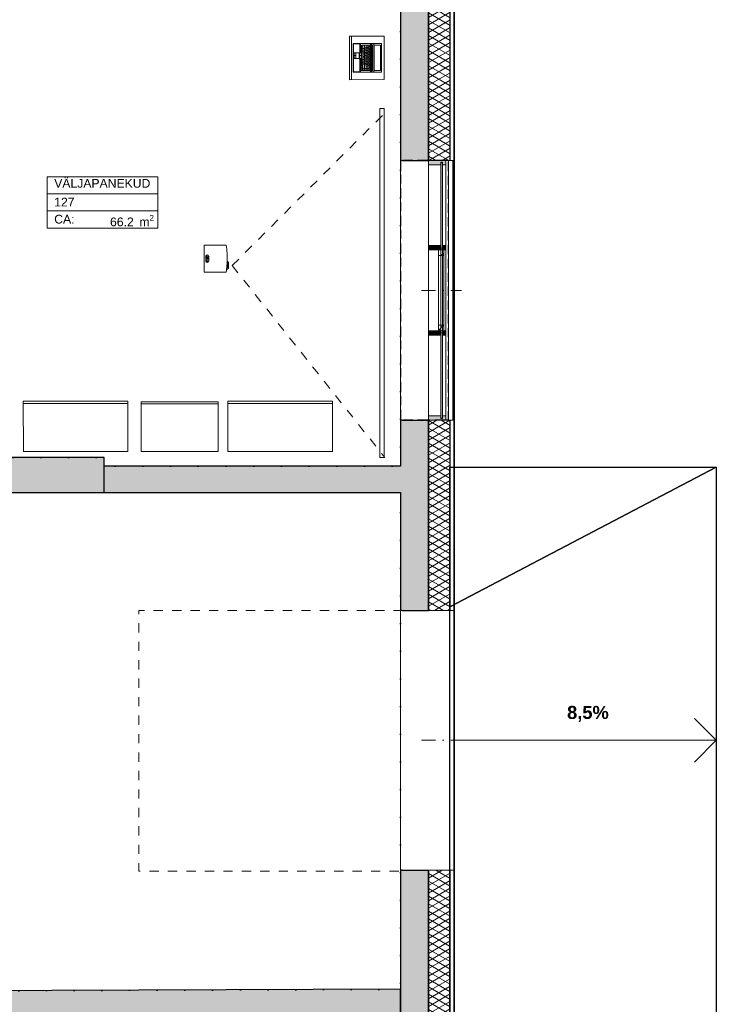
# Model space of a CAD drawing. Header units: millimetres. Extents: x -63554 to 200, y -19084 to 40052.
# Tile 97 of 120: x -54757 to -46770, y 17968 to 29262. Entities that reach past the tile are written whole.
import ezdxf
from ezdxf.enums import TextEntityAlignment as Align

# ---------------------------------------------------------------- set-up
doc = ezdxf.new("R2010")
doc.units = ezdxf.units.MM
doc.header["$MEASUREMENT"] = 0
for name, pattern in [('Dashed', [211.666667, 105.833333, -105.833333]), ('Dot & Dashed', [335.138881, 158.75, -88.194444, 0, -88.194437]), ('Dotted', [317.499995, 0, -317.499995]), ('Hidden', [158.75, 105.833333, -52.916667])]:
    doc.linetypes.add(name, pattern=pattern)
for name, color, linetype in [('1232_Kandvad vaheseinad', 7, 'Continuous'), ('1241_Välisseinad', 7, 'Continuous'), ('1312_Klaasseinad', 7, 'Continuous'), ('_trapid', 7, 'Continuous'), ('Archicad Doors', 7, 'Continuous'), ('Archicad Windows', 7, 'Continuous'), ('New_014_Ruumi netopind', 7, 'Continuous'), ('New_1154_Välistrepid_ kaldteed ja terrassid', 7, 'Continuous'), ('New_1241_Välisseinad', 7, 'Continuous'), ('New_1244_Fassaadi varustus', 7, 'Continuous'), ('New_1321_Põranda kattetarindid', 7, 'Continuous'), ('New_Archicad Doors', 7, 'Continuous'), ('New_Archicad Windows', 7, 'Continuous'), ('New_SA-mööbel', 7, 'Continuous')]:
    doc.layers.add(name, color=color, linetype=linetype)
for name, color, linetype, lineweight in [('1232_Kandvad vaheseinad_Pen_No__101', 252, 'Continuous', 13), ('1232_Kandvad vaheseinad_Pen_No__41', 7, 'Continuous', 25), ('1241_Välisseinad_Pen_No__101', 252, 'Continuous', 13), ('1241_Välisseinad_Pen_No__41', 7, 'Continuous', 25), ('1312_Klaasseinad_Pen_No__101', 252, 'Continuous', 13), ('1333_Varustus_Pen_No__1', 7, 'Continuous', 13), ('_trapid_Pen_No__1', 7, 'Continuous', 13), ('Annotation - Text.AR_Pen_No__1', 7, 'Continuous', 13), ('Archicad Doors_Pen_No__101', 252, 'Continuous', 13), ('Archicad Windows_Pen_No__101', 252, 'Continuous', 13), ('New_1154_Välistrepid_ kaldteed ja terrassid_Pen_No__41', 7, 'Continuous', 25), ('New_1241_Välisseinad_Pen_No__1', 7, 'Continuous', 13), ('New_1241_Välisseinad_Pen_No__101', 252, 'Continuous', 13), ('New_1241_Välisseinad_Pen_No__41', 7, 'Continuous', 25), ('New_1244_Fassaadi varustus_Pen_No__101', 252, 'Continuous', 13), ('New_1321_Põranda kattetarindid_Pen_No__41', 7, 'Continuous', 25), ('New__trapid_Pen_No__141', 7, 'Continuous', 20), ('New_Archicad Doors_Pen_No__101', 252, 'Continuous', 13), ('New_Archicad Windows_Pen_No__101', 252, 'Continuous', 13), ('New_Archicad Zone Stamps_Pen_No__1', 7, 'Continuous', 13), ('New_Archicad Zone Stamps_Pen_No__7', 7, 'Continuous', 35), ('New_SA-mööbel_Pen_No__101', 252, 'Continuous', 13)]:
    doc.layers.add(name, color=color, linetype=linetype, lineweight=lineweight)
doc.layers.add('1312_Klaasseinad_Pen_No__165', color=7, linetype='Continuous', lineweight=13, true_color=0x80d6ff)
doc.layers.add('1312_Klaasseinad_Pen_No__166', color=7, linetype='Continuous', lineweight=13, true_color=0x97cbff)
doc.styles.add('GENERATED_STYLE_2', font='arial.ttf')
doc.styles.add('GENERATED_STYLE_3', font='arialbd.ttf')
pattern_1 = [(45, (0, 0), (-91.92388, 91.92388), []), (45, (-45.96, 45.96), (-91.92388, 91.92388), [97.5, -32.5])]
pattern_2 = [(330, (0, 0), (37.5, 64.95191), []), (30, (0, 0), (-37.5, 64.95191), [])]

# ---------------------------------------------------------------- blocks, each defined once
blk = doc.blocks.new('VÄLJAPANEKUD _127_1_1', base_point=(-59003, 30298))
at = {"layer": 'New_Archicad Zone Stamps_Pen_No__1', "color": 7, "linetype": 'Continuous', "lineweight": 13}
for p, q in [((-53173, 27461), (-54440, 27461)), ((-54440, 27461), (-54440, 26871)), ((-54440, 27461), (-53173, 27461)), ((-54440, 27264), (-54440, 27461)), ((-53173, 26871), (-53173, 27461)), ((-53173, 27461), (-53173, 27264)), ((-53173, 27264), (-54440, 27264)), ((-54440, 27264), (-53173, 27264)), ((-54440, 27068), (-54440, 27264)), ((-53173, 27264), (-53173, 27068)), ((-53173, 27068), (-54440, 27068)), ((-54440, 27068), (-53173, 27068)), ((-54440, 26871), (-54440, 27068)), ((-53173, 27068), (-53173, 26871)), ((-54440, 26871), (-53173, 26871)), ((-53173, 26871), (-54440, 26871))]:
    blk.add_line(p, q, dxfattribs=at)
at = {"layer": 'New_Archicad Zone Stamps_Pen_No__7', "color": 7, "lineweight": 35, "insert": (-53721, 27022), "char_height": 100, "attachment_point": 1, "style": 'GENERATED_STYLE_2'}
blk.add_mtext('\\A1;{\\pql;\\pt0,350;\\fArial|b0|i0|c0|p0;\\W1.000000;66.2\\fArial|b0|i0|c0|p0;\\W1.000000;\\A1{\\H.66x;\\S^  ;}\\fArial|b0|i0|c0|p0;\\W1.000000; m\\fArial|b0|i0|c0|p0;\\W1.000000;\\A1{\\H.66x;\\S2^  ;}}', dxfattribs=at)
at = {"layer": 'New_Archicad Zone Stamps_Pen_No__7', "color": 7, "lineweight": 35, "style": 'GENERATED_STYLE_2'}
for tag, p in [('ROOM_NAME', (-54361, 27435)), ('DUMMY_861', (-53251, 27441)), ('ROOM_NUMBER', (-54361, 27220)), ('DUMMY_862', (-53251, 27244)), ('ceilingCode', (-54361, 27024))]:
    blk.add_attdef(tag, text='', height=100, dxfattribs=at).set_placement(p, align=Align.TOP_LEFT)
blk = doc.blocks.new('Slab_161_1', base_point=(-62390, 18096))
at = {"layer": 'New_1321_Põranda kattetarindid_Pen_No__41', "color": 7, "linetype": 'Dotted', "lineweight": 25, "flags": 128}
blk.add_lwpolyline([(-62390, 18096), (-50390, 18140), (-50390, 23840), (-62390, 23840)], close=True, dxfattribs=at)
blk = doc.blocks.new('Slab_167_1', base_point=(-62290, 29750))
at = {"layer": 'New_1321_Põranda kattetarindid_Pen_No__41', "color": 7, "linetype": 'Dotted', "lineweight": 25, "flags": 128}
blk.add_lwpolyline([(-62290, 29750), (-53490, 29750), (-53490, 29840), (-50390, 29840), (-50390, 24140), (-53790, 24140), (-53790, 24239), (-62390, 24239), (-62390, 25579), (-62290, 25579)], close=True, dxfattribs=at)
blk = doc.blocks.new('Curtain Wall_1_1')
at = {"layer": '1312_Klaasseinad_Pen_No__165', "linetype": 'Continuous', "lineweight": 0, "true_color": 0x20353f}
for points in [[(-49910, 27627), (-49930, 27627), (-49930, 26642), (-49910, 26642)], [(-49910, 25672), (-49930, 25672), (-49930, 24687), (-49910, 24687)]]:
    blk.add_hatch(color=159, dxfattribs=at).paths.add_polyline_path(points)
at = {"layer": '1312_Klaasseinad_Pen_No__166', "linetype": 'Continuous', "lineweight": 13, "true_color": 0x97cbff}
for points in [[(-49930, 27622), (-49910, 27622), (-49910, 27597), (-49870, 27597), (-49870, 27647), (-50070, 27647), (-50070, 27597), (-49930, 27597)], [(-49930, 26622), (-49930, 26672), (-50070, 26672), (-50070, 26622)], [(-49910, 26622), (-49870, 26622), (-49870, 26672), (-49910, 26672)], [(-49930, 25642), (-49930, 25692), (-50070, 25692), (-50070, 25642)], [(-49910, 25642), (-49870, 25642), (-49870, 25692), (-49910, 25692)], [(-49930, 24692), (-49930, 24717), (-50070, 24717), (-50070, 24667), (-49870, 24667), (-49870, 24717), (-49910, 24717), (-49910, 24692)]]:
    blk.add_hatch(color=151, dxfattribs=at).paths.add_polyline_path(points)
at = {"layer": 'Archicad Windows', "linetype": 'Continuous', "lineweight": 0, "true_color": 0x000000}
h = blk.add_hatch(dxfattribs=at)
h.set_pattern_fill('BRASS_BRONZE_0001', color=18, style=0, pattern_type=2)
h.set_pattern_definition(pattern_1)
h.paths.add_polyline_path([(-49955, 26622), (-49955, 26557), (-49895, 26557), (-49895, 26622)])
h = blk.add_hatch(dxfattribs=at)
h.set_pattern_fill('BRASS_BRONZE_0001', color=18, style=0, pattern_type=2)
h.set_pattern_definition(pattern_1)
h.paths.add_polyline_path([(-49895, 25692), (-49895, 25757), (-49955, 25757), (-49955, 25692)])
at = {"layer": '1312_Klaasseinad_Pen_No__101', "color": 252, "linetype": 'Continuous', "lineweight": 13}
for p, q in [((-50070, 27647), (-50070, 27597)), ((-49870, 27647), (-50070, 27647)), ((-49930, 27597), (-50070, 27597)), ((-49930, 27622), (-49930, 27597)), ((-49910, 27622), (-49930, 27622)), ((-49910, 27622), (-49910, 27597)), ((-49870, 27597), (-49910, 27597)), ((-49870, 27647), (-49870, 27597)), ((-50070, 26672), (-50070, 26622)), ((-49930, 26672), (-50070, 26672)), ((-49930, 26672), (-49930, 26622)), ((-49910, 26672), (-49910, 26622)), ((-49870, 26672), (-49910, 26672)), ((-49870, 26672), (-49870, 26622)), ((-49930, 26622), (-50070, 26622)), ((-49870, 26622), (-49910, 26622)), ((-50070, 25692), (-50070, 25642)), ((-49930, 25692), (-50070, 25692)), ((-49930, 25642), (-50070, 25642)), ((-49930, 25692), (-49930, 25642)), ((-49910, 25692), (-49910, 25642)), ((-49870, 25692), (-49910, 25692)), ((-49870, 25642), (-49910, 25642)), ((-49870, 25692), (-49870, 25642)), ((-49930, 24717), (-50070, 24717)), ((-50070, 24717), (-50070, 24667)), ((-49870, 24667), (-50070, 24667)), ((-49930, 24717), (-49930, 24692)), ((-49910, 24692), (-49930, 24692)), ((-49910, 24717), (-49910, 24692)), ((-49870, 24717), (-49910, 24717)), ((-49870, 24717), (-49870, 24667))]:
    blk.add_line(p, q, dxfattribs=at)
at = {"layer": '1312_Klaasseinad_Pen_No__101', "color": 252, "linetype": 'Continuous', "lineweight": 13, "flags": 128}
for points in [[(-50070, 26672), (-50070, 26747), (-50070, 27597)], [(-49930, 27597), (-49930, 26747), (-49930, 26672)], [(-49910, 27597), (-49910, 26747), (-49910, 26672)], [(-49870, 26672), (-49870, 26747), (-49870, 27597)], [(-50070, 25692), (-50070, 25847), (-50070, 26622)], [(-49930, 26622), (-49930, 25847), (-49930, 25692)], [(-49910, 26622), (-49910, 25847), (-49910, 25692)], [(-49870, 25692), (-49870, 25847), (-49870, 26622)], [(-50070, 24717), (-50070, 24947), (-50070, 25642)], [(-49930, 25642), (-49930, 24947), (-49930, 24717)], [(-49910, 25642), (-49910, 24947), (-49910, 24717)], [(-49870, 24717), (-49870, 24947), (-49870, 25642)]]:
    blk.add_lwpolyline(points, dxfattribs=at)
for points in [[(-49910, 27627), (-49930, 27627), (-49930, 26642), (-49910, 26642)], [(-49910, 25672), (-49930, 25672), (-49930, 24687), (-49910, 24687)]]:
    blk.add_lwpolyline(points, close=True, dxfattribs=at)
at = {"layer": 'Archicad Windows_Pen_No__101', "color": 252, "linetype": 'Continuous', "lineweight": 13}
for p, q in [((-49955, 26557), (-49955, 25757)), ((-49895, 25757), (-49895, 26557))]:
    blk.add_line(p, q, dxfattribs=at)
at = {"layer": 'Archicad Windows_Pen_No__101', "color": 252, "linetype": 'Continuous', "lineweight": 13, "flags": 128}
for points in [[(-49955, 26622), (-49955, 26557), (-49895, 26557), (-49895, 26622)], [(-49895, 25692), (-49895, 25757), (-49955, 25757), (-49955, 25692)]]:
    blk.add_lwpolyline(points, close=True, dxfattribs=at)
blk = doc.blocks.new('Wall_10_1', base_point=(-62390, 24239))
at = {"layer": '1232_Kandvad vaheseinad_Pen_No__101', "linetype": 'Continuous', "lineweight": 0, "true_color": 0x4c4c4c}
blk.add_hatch(color=251, dxfattribs=at).paths.add_polyline_path([(-62390, 23839), (-53790, 23839), (-53790, 24239), (-62390, 24239)])
at = {"layer": '1232_Kandvad vaheseinad_Pen_No__41', "color": 7, "linetype": 'Continuous', "lineweight": 25, "flags": 128}
for points in [[(-53790, 24239), (-62390, 24239)], [(-62390, 24239), (-62390, 23839)], [(-53790, 23839), (-53790, 24239)], [(-62390, 23839), (-53790, 23839)]]:
    blk.add_lwpolyline(points, dxfattribs=at)
blk = doc.blocks.new('Wall_11_1', base_point=(-53790, 24140))
at = {"layer": '1232_Kandvad vaheseinad_Pen_No__101', "linetype": 'Continuous', "lineweight": 0, "true_color": 0x4c4c4c}
for points in [[(-53785, 24140), (-53790, 24140), (-53790, 23840)], [(-53790, 23840), (-50390, 23840), (-50390, 24140), (-53785, 24140)]]:
    blk.add_hatch(color=251, dxfattribs=at).paths.add_polyline_path(points)
at = {"layer": '1232_Kandvad vaheseinad_Pen_No__41', "color": 7, "linetype": 'Continuous', "lineweight": 25, "flags": 128}
for points in [[(-50390, 24140), (-53785, 24140)], [(-53790, 23840), (-50390, 23840)]]:
    blk.add_lwpolyline(points, dxfattribs=at)
blk = doc.blocks.new('Wall_113_1', base_point=(-50390, 27647))
at = {"layer": 'New_1241_Välisseinad_Pen_No__41', "color": 7, "linetype": 'Hidden', "lineweight": 25, "flags": 128}
for points in [[(-50390, 27647), (-50390, 24667)], [(-50090, 27647), (-50390, 27647)], [(-49890, 27647), (-50090, 27647)], [(-49848, 27647), (-49890, 27647)], [(-49840, 27647), (-49848, 27647)], [(-49840, 24667), (-49840, 27647)], [(-50090, 24667), (-50390, 24667)], [(-49890, 24667), (-50090, 24667)], [(-49848, 24667), (-49890, 24667)], [(-49840, 24667), (-49848, 24667)]]:
    blk.add_lwpolyline(points, dxfattribs=at)
blk = doc.blocks.new('Simple Door Opening[47]_1')
at = {"layer": 'Archicad Doors_Pen_No__101', "color": 252, "linetype": 'Continuous', "lineweight": 13}
for p, q in [((-50370, 22487), (-50390, 22487)), ((-50370, 22487), (-50070, 22487)), ((-50370, 19507), (-50390, 19507)), ((-50370, 19507), (-50070, 19507))]:
    blk.add_line(p, q, dxfattribs=at)
blk = doc.blocks.new('Simple Door Opening[48]_1')
at = {"layer": 'Archicad Doors_Pen_No__101', "color": 252, "linetype": 'Continuous', "lineweight": 13}
for p, q in [((-50370, 27647), (-50390, 27647)), ((-50370, 27647), (-50070, 27647)), ((-50370, 24667), (-50390, 24667)), ((-50370, 24667), (-50070, 24667))]:
    blk.add_line(p, q, dxfattribs=at)
blk = doc.blocks.new('Wall_175_1', base_point=(-50390, 11750))
at = {"layer": '1241_Välisseinad_Pen_No__101', "linetype": 'Continuous', "lineweight": 0, "true_color": 0x4c4c4c}
for points in [[(-50070, 30140), (-50390, 30140), (-50390, 27647), (-50370, 27647), (-50070, 27647)], [(-50390, 22487), (-50370, 22487), (-50070, 22487), (-50070, 24667), (-50370, 24667), (-50390, 24667)], [(-50390, 16530), (-50370, 16530), (-50070, 16530), (-50070, 19507), (-50370, 19507), (-50390, 19507)]]:
    blk.add_hatch(color=251, dxfattribs=at).paths.add_polyline_path(points)
at = {"layer": '1241_Välisseinad_Pen_No__41', "color": 7, "linetype": 'Continuous', "lineweight": 25}
for p, q in [((-50370, 27647), (-50390, 27647)), ((-50370, 27647), (-50070, 27647)), ((-50370, 24667), (-50390, 24667)), ((-50370, 24667), (-50070, 24667)), ((-50370, 22487), (-50390, 22487)), ((-50370, 22487), (-50070, 22487)), ((-50370, 19507), (-50390, 19507)), ((-50370, 19507), (-50070, 19507))]:
    blk.add_line(p, q, dxfattribs=at)
at = {"layer": '1241_Välisseinad_Pen_No__41', "color": 7, "linetype": 'Continuous', "lineweight": 25, "flags": 128}
for points in [[(-50390, 30140), (-50390, 27647)], [(-50070, 27647), (-50070, 30140)], [(-50390, 24667), (-50390, 24140)], [(-50070, 22487), (-50070, 24667)], [(-50390, 23840), (-50390, 22487)], [(-50390, 19507), (-50390, 16530)], [(-50070, 16530), (-50070, 19507)]]:
    blk.add_lwpolyline(points, dxfattribs=at)
at = {"layer": 'Archicad Doors', "color": 252, "linetype": 'Continuous', "lineweight": 13}
for name in ['Simple Door Opening[48]_1', 'Simple Door Opening[47]_1']:
    blk.add_blockref(name, (0, 0), dxfattribs=at)
blk = doc.blocks.new('Roof_23_1', base_point=(-49824, 12440))
at = {"layer": 'New_1154_Välistrepid_ kaldteed ja terrassid_Pen_No__41', "color": 7, "linetype": 'Continuous', "lineweight": 25, "flags": 128}
for points in [[(-49824, 22527), (-46770, 24130)], [(-46770, 24130), (-46770, 12440)], [(-49824, 12440), (-49824, 22527)]]:
    blk.add_lwpolyline(points, dxfattribs=at)
blk = doc.blocks.new('Roof_24_1', base_point=(-46770, 24130))
at = {"layer": 'New_1154_Välistrepid_ kaldteed ja terrassid_Pen_No__41', "color": 7, "linetype": 'Continuous', "lineweight": 25, "flags": 128}
for points in [[(-46770, 24130), (-49824, 22527)], [(-49824, 24129), (-46770, 24130)], [(-49824, 22527), (-49824, 24129)], [(-49824, 24129), (-49824, 24129)], [(-49824, 24129), (-49824, 22527)], [(-49824, 22527), (-49824, 22527)]]:
    blk.add_lwpolyline(points, dxfattribs=at)
blk = doc.blocks.new('Solar Shade Straight 17[15]_1', base_point=(-49765, 24667))
at = {"layer": 'New_1244_Fassaadi varustus_Pen_No__101', "color": 252, "linetype": 'Continuous', "lineweight": 13, "flags": 128}
blk.add_lwpolyline([(-49840, 24667), (-49840, 27647), (-49790, 27647), (-49790, 24667)], close=True, dxfattribs=at)
blk = doc.blocks.new('Office Cabinet 26[39]_1', base_point=(-53516, 24885))
at = {"layer": 'New_SA-mööbel_Pen_No__101', "color": 252, "linetype": 'Continuous', "lineweight": 13}
for p, q in [((-53515, 24860), (-54715, 24860)), ((-53516, 24885), (-53515, 24860))]:
    blk.add_line(p, q, dxfattribs=at)
at = {"layer": 'New_SA-mööbel_Pen_No__101', "color": 252, "linetype": 'Continuous', "lineweight": 13, "flags": 128}
blk.add_lwpolyline([(-53516, 24885), (-54716, 24885), (-54715, 24310), (-53515, 24310)], close=True, dxfattribs=at)
blk = doc.blocks.new('Office Cabinet 26[40]_1', base_point=(-53516, 24885))
at = {"layer": 'New_SA-mööbel_Pen_No__101', "color": 252, "linetype": 'Continuous', "lineweight": 13}
for p, q in [((-53515, 24860), (-54715, 24860)), ((-53516, 24885), (-53515, 24860))]:
    blk.add_line(p, q, dxfattribs=at)
at = {"layer": 'New_SA-mööbel_Pen_No__101', "color": 252, "linetype": 'Continuous', "lineweight": 13, "flags": 128}
blk.add_lwpolyline([(-53516, 24885), (-54716, 24885), (-54715, 24310), (-53515, 24310)], close=True, dxfattribs=at)
blk = doc.blocks.new('Office Cabinet 26[45]_1', base_point=(-53365, 24880))
at = {"layer": 'New_SA-mööbel_Pen_No__101', "color": 252, "linetype": 'Continuous', "lineweight": 13}
for p, q in [((-53365, 24880), (-53365, 24855)), ((-53365, 24855), (-52480, 24855))]:
    blk.add_line(p, q, dxfattribs=at)
at = {"layer": 'New_SA-mööbel_Pen_No__101', "color": 252, "linetype": 'Continuous', "lineweight": 13, "flags": 128}
blk.add_lwpolyline([(-53365, 24880), (-52480, 24880), (-52480, 24310), (-53365, 24310)], close=True, dxfattribs=at)
blk = doc.blocks.new('Office Cabinet 26[46]_1', base_point=(-53365, 24880))
at = {"layer": 'New_SA-mööbel_Pen_No__101', "color": 252, "linetype": 'Continuous', "lineweight": 13}
for p, q in [((-53365, 24880), (-53365, 24855)), ((-53365, 24855), (-52480, 24855))]:
    blk.add_line(p, q, dxfattribs=at)
at = {"layer": 'New_SA-mööbel_Pen_No__101', "color": 252, "linetype": 'Continuous', "lineweight": 13, "flags": 128}
blk.add_lwpolyline([(-53365, 24880), (-52480, 24880), (-52480, 24310), (-53365, 24310)], close=True, dxfattribs=at)
blk = doc.blocks.new('Projector Screen 17[55]_1', base_point=(-50589, 26241))
at = {"layer": 'New_SA-mööbel_Pen_No__101', "color": 252, "linetype": 'Continuous', "lineweight": 13, "flags": 128}
blk.add_lwpolyline([(-50627, 28242), (-50627, 24239), (-50577, 24239), (-50577, 28242)], close=True, dxfattribs=at)
blk = doc.blocks.new('Projector 26[56]_1', base_point=(-52641, 26522))
at = {"layer": 'New_SA-mööbel_Pen_No__101', "color": 252, "linetype": 'Continuous', "lineweight": 13}
for p, q in [((-52621, 26493), (-52621, 26551)), ((-52590, 26551), (-52590, 26493)), ((-52615, 26515), (-52615, 26530)), ((-52615, 26530), (-52609, 26530)), ((-52609, 26515), (-52615, 26515)), ((-52609, 26530), (-52609, 26515)), ((-52602, 26515), (-52602, 26530)), ((-52602, 26530), (-52596, 26530)), ((-52596, 26515), (-52602, 26515)), ((-52596, 26530), (-52596, 26515)), ((-52369, 26408), (-52369, 26479))]:
    blk.add_line(p, q, dxfattribs=at)
at = {"layer": 'New_SA-mööbel_Pen_No__101', "color": 252, "linetype": 'Continuous', "lineweight": 13, "flags": 128}
blk.add_lwpolyline([(-52641, 26367), (-52641, 26677), (-52390, 26677, -0.05028), (-52378, 26487), (-52369, 26487), (-52369, 26479), (-52361, 26479), (-52361, 26408), (-52369, 26408), (-52369, 26400), (-52385, 26400, -0.00877), (-52390, 26367)], format="xyb", close=True, dxfattribs=at)
at = {"layer": 'New_SA-mööbel_Pen_No__101', "color": 252, "linetype": 'Continuous', "lineweight": 13}
for centre, radius in [((-52606, 26551), 10), ((-52606, 26493), 7)]:
    blk.add_circle(centre, radius, dxfattribs=at)
for centre, radius, start, end in [((-52606, 26551), 15.2, 0, 180), ((-52606, 26493), 15.1, 180, 0), ((-53328, 26522), 951, 352.6381, 357.8582)]:
    blk.add_arc(centre, radius, start, end, dxfattribs=at)
blk = doc.blocks.new('Office Cabinet 26[59]_1', base_point=(-50977, 29074))
at = {"layer": 'New_SA-mööbel_Pen_No__101', "color": 252, "linetype": 'Continuous', "lineweight": 13}
for p, q in [((-50977, 29074), (-50952, 29074)), ((-50952, 29074), (-50952, 28574))]:
    blk.add_line(p, q, dxfattribs=at)
at = {"layer": 'New_SA-mööbel_Pen_No__101', "color": 252, "linetype": 'Continuous', "lineweight": 13, "flags": 128}
blk.add_lwpolyline([(-50977, 29074), (-50977, 28574), (-50577, 28575), (-50577, 29075)], close=True, dxfattribs=at)
blk = doc.blocks.new('Laptop 26[60]_1', base_point=(-50932, 28991))
at = {"layer": 'New_SA-mööbel_Pen_No__101', "color": 252, "linetype": 'Continuous', "lineweight": 13}
for p, q in [((-50930, 28989), (-50932, 28987)), ((-50932, 28987), (-50932, 28985)), ((-50932, 28985), (-50932, 28666)), ((-50928, 28990), (-50930, 28989)), ((-50926, 28991), (-50928, 28990)), ((-50927, 28986), (-50928, 28985)), ((-50928, 28985), (-50928, 28984)), ((-50928, 28984), (-50928, 28666)), ((-50926, 28987), (-50927, 28986)), ((-50927, 28986), (-50927, 28986)), ((-50926, 28991), (-50617, 28991)), ((-50857, 28987), (-50926, 28987)), ((-50854, 28989), (-50857, 28988)), ((-50857, 28988), (-50857, 28987)), ((-50857, 28987), (-50857, 28882)), ((-50850, 28990), (-50854, 28989)), ((-50849, 28991), (-50850, 28990)), ((-50849, 28991), (-50849, 28882)), ((-50839, 28735), (-50839, 28970)), ((-50839, 28970), (-50733, 28970)), ((-50839, 28949), (-50821, 28949)), ((-50839, 28931), (-50803, 28931)), ((-50821, 28970), (-50821, 28680)), ((-50803, 28970), (-50803, 28703)), ((-50803, 28941), (-50785, 28941)), ((-50803, 28923), (-50785, 28923)), ((-50785, 28970), (-50785, 28703)), ((-50785, 28945), (-50767, 28945)), ((-50785, 28927), (-50767, 28927)), ((-50767, 28970), (-50767, 28703)), ((-50767, 28952), (-50749, 28952)), ((-50767, 28934), (-50749, 28934)), ((-50767, 28916), (-50749, 28916)), ((-50749, 28970), (-50749, 28680)), ((-50749, 28953), (-50733, 28953)), ((-50749, 28949), (-50733, 28949)), ((-50749, 28933), (-50733, 28933)), ((-50749, 28917), (-50733, 28917)), ((-50733, 28991), (-50733, 28970)), ((-50733, 28991), (-50732, 28990)), ((-50733, 28970), (-50733, 28680)), ((-50732, 28990), (-50728, 28989)), ((-50728, 28989), (-50725, 28988)), ((-50725, 28987), (-50725, 28988)), ((-50697, 28987), (-50725, 28987)), ((-50725, 28664), (-50725, 28987)), ((-50719, 28970), (-50712, 28970)), ((-50719, 28680), (-50719, 28970)), ((-50719, 28938), (-50712, 28938)), ((-50712, 28970), (-50712, 28680)), ((-50697, 28660), (-50697, 28991)), ((-50691, 28680), (-50691, 28970)), ((-50691, 28970), (-50620, 28970)), ((-50620, 28970), (-50620, 28680)), ((-50617, 28991), (-50616, 28991)), ((-50616, 28991), (-50614, 28991)), ((-50614, 28991), (-50613, 28991)), ((-50613, 28991), (-50611, 28991)), ((-50611, 28991), (-50610, 28991)), ((-50610, 28991), (-50609, 28991)), ((-50609, 28991), (-50609, 28991)), ((-50609, 28660), (-50609, 28991)), ((-50863, 28882), (-50922, 28882)), ((-50922, 28882), (-50922, 28817)), ((-50904, 28850), (-50922, 28850)), ((-50922, 28817), (-50863, 28817)), ((-50904, 28817), (-50904, 28882)), ((-50863, 28817), (-50863, 28882)), ((-50849, 28882), (-50857, 28882)), ((-50857, 28817), (-50857, 28882)), ((-50857, 28850), (-50839, 28850)), ((-50849, 28817), (-50857, 28817)), ((-50857, 28817), (-50857, 28663)), ((-50849, 28882), (-50839, 28882)), ((-50849, 28817), (-50849, 28735)), ((-50839, 28817), (-50849, 28817)), ((-50839, 28913), (-50803, 28913)), ((-50839, 28895), (-50803, 28895)), ((-50839, 28805), (-50803, 28805)), ((-50821, 28877), (-50803, 28877)), ((-50821, 28859), (-50803, 28859)), ((-50821, 28841), (-50803, 28841)), ((-50821, 28823), (-50803, 28823)), ((-50803, 28905), (-50785, 28905)), ((-50803, 28887), (-50785, 28887)), ((-50803, 28869), (-50785, 28869)), ((-50803, 28851), (-50785, 28851)), ((-50803, 28833), (-50785, 28833)), ((-50803, 28815), (-50785, 28815)), ((-50785, 28909), (-50767, 28909)), ((-50785, 28891), (-50767, 28891)), ((-50785, 28873), (-50767, 28873)), ((-50785, 28855), (-50767, 28855)), ((-50785, 28837), (-50767, 28837)), ((-50785, 28819), (-50767, 28819)), ((-50785, 28801), (-50767, 28801)), ((-50767, 28898), (-50749, 28898)), ((-50767, 28880), (-50749, 28880)), ((-50767, 28862), (-50749, 28862)), ((-50767, 28844), (-50749, 28844)), ((-50767, 28826), (-50749, 28826)), ((-50767, 28808), (-50749, 28808)), ((-50749, 28901), (-50733, 28901)), ((-50749, 28885), (-50733, 28885)), ((-50749, 28881), (-50733, 28881)), ((-50749, 28865), (-50733, 28865)), ((-50749, 28849), (-50733, 28849)), ((-50749, 28833), (-50733, 28833)), ((-50749, 28817), (-50733, 28817)), ((-50749, 28813), (-50733, 28813)), ((-50849, 28680), (-50849, 28735)), ((-50849, 28735), (-50839, 28735)), ((-50821, 28735), (-50849, 28735)), ((-50849, 28717), (-50821, 28717)), ((-50849, 28699), (-50821, 28699)), ((-50839, 28787), (-50803, 28787)), ((-50839, 28769), (-50803, 28769)), ((-50839, 28751), (-50803, 28751)), ((-50835, 28735), (-50835, 28680)), ((-50821, 28703), (-50749, 28703)), ((-50821, 28699), (-50749, 28699)), ((-50803, 28797), (-50785, 28797)), ((-50803, 28779), (-50785, 28779)), ((-50803, 28761), (-50785, 28761)), ((-50803, 28743), (-50785, 28743)), ((-50803, 28699), (-50803, 28680)), ((-50785, 28783), (-50767, 28783)), ((-50785, 28765), (-50767, 28765)), ((-50785, 28747), (-50767, 28747)), ((-50785, 28729), (-50767, 28729)), ((-50785, 28699), (-50785, 28680)), ((-50767, 28790), (-50749, 28790)), ((-50767, 28772), (-50749, 28772)), ((-50767, 28754), (-50749, 28754)), ((-50767, 28736), (-50749, 28736)), ((-50767, 28699), (-50767, 28680)), ((-50749, 28797), (-50733, 28797)), ((-50749, 28781), (-50733, 28781)), ((-50749, 28765), (-50733, 28765)), ((-50749, 28749), (-50733, 28749)), ((-50749, 28745), (-50733, 28745)), ((-50749, 28729), (-50733, 28729)), ((-50749, 28713), (-50733, 28713)), ((-50749, 28697), (-50733, 28697)), ((-50932, 28666), (-50932, 28663)), ((-50932, 28663), (-50930, 28661)), ((-50930, 28661), (-50928, 28660)), ((-50928, 28666), (-50928, 28665)), ((-50928, 28665), (-50927, 28664)), ((-50928, 28660), (-50926, 28660)), ((-50927, 28664), (-50927, 28664)), ((-50927, 28664), (-50926, 28664)), ((-50926, 28664), (-50857, 28664)), ((-50926, 28660), (-50617, 28660)), ((-50857, 28663), (-50857, 28662)), ((-50857, 28662), (-50854, 28661)), ((-50854, 28661), (-50850, 28660)), ((-50850, 28660), (-50849, 28660)), ((-50733, 28680), (-50849, 28680)), ((-50849, 28680), (-50849, 28660)), ((-50733, 28680), (-50733, 28660)), ((-50733, 28660), (-50732, 28660)), ((-50728, 28661), (-50732, 28660)), ((-50725, 28662), (-50728, 28661)), ((-50725, 28664), (-50697, 28664)), ((-50725, 28663), (-50725, 28662)), ((-50712, 28680), (-50719, 28680)), ((-50620, 28680), (-50691, 28680)), ((-50617, 28660), (-50616, 28660)), ((-50616, 28660), (-50614, 28660)), ((-50614, 28660), (-50613, 28660)), ((-50613, 28660), (-50611, 28660)), ((-50611, 28660), (-50610, 28660)), ((-50610, 28660), (-50609, 28660)), ((-50609, 28660), (-50609, 28660))]:
    blk.add_line(p, q, dxfattribs=at)
blk = doc.blocks.new('Office Cabinet 26[61]_1', base_point=(-51172, 24885))
at = {"layer": 'New_SA-mööbel_Pen_No__101', "color": 252, "linetype": 'Continuous', "lineweight": 13}
for p, q in [((-51172, 24860), (-52372, 24860)), ((-51172, 24885), (-51172, 24860))]:
    blk.add_line(p, q, dxfattribs=at)
at = {"layer": 'New_SA-mööbel_Pen_No__101', "color": 252, "linetype": 'Continuous', "lineweight": 13, "flags": 128}
blk.add_lwpolyline([(-51172, 24885), (-52372, 24885), (-52372, 24310), (-51172, 24310)], close=True, dxfattribs=at)
blk = doc.blocks.new('Office Cabinet 26[62]_1', base_point=(-51172, 24885))
at = {"layer": 'New_SA-mööbel_Pen_No__101', "color": 252, "linetype": 'Continuous', "lineweight": 13}
for p, q in [((-51172, 24860), (-52372, 24860)), ((-51172, 24885), (-51172, 24860))]:
    blk.add_line(p, q, dxfattribs=at)
at = {"layer": 'New_SA-mööbel_Pen_No__101', "color": 252, "linetype": 'Continuous', "lineweight": 13, "flags": 128}
blk.add_lwpolyline([(-51172, 24885), (-52372, 24885), (-52372, 24310), (-51172, 24310)], close=True, dxfattribs=at)
blk = doc.blocks.new('Line_5_1', base_point=(-49790, 20997))
at = {"layer": '_trapid_Pen_No__1', "color": 7, "linetype": 'Continuous', "lineweight": 13}
for p, q in [((-46770, 20997), (-47020, 21247)), ((-49790, 20997), (-46770, 20997)), ((-46770, 20997), (-47020, 20747))]:
    blk.add_line(p, q, dxfattribs=at)
blk = doc.blocks.new('Opening_35_1')
at = {"layer": 'New_1241_Välisseinad_Pen_No__1', "color": 7, "linetype": 'Dot & Dashed', "lineweight": 13}
blk.add_line((-50150, 20997), (-49690, 20997), dxfattribs=at)
at = {"layer": 'New_1241_Välisseinad_Pen_No__1', "color": 7, "linetype": 'Continuous', "lineweight": 13, "flags": 128}
for points in [[(-49770, 22487), (-49778, 22487), (-50070, 22487)], [(-50070, 19507), (-49778, 19507), (-49770, 19507)]]:
    blk.add_lwpolyline(points, dxfattribs=at)
blk = doc.blocks.new('Opening_36_1')
at = {"layer": 'New_1241_Välisseinad_Pen_No__1', "color": 7, "linetype": 'Dot & Dashed', "lineweight": 13}
blk.add_line((-50150, 26157), (-49690, 26157), dxfattribs=at)
at = {"layer": 'New_1241_Välisseinad_Pen_No__1', "color": 7, "linetype": 'Continuous', "lineweight": 13, "flags": 128}
for points in [[(-49770, 27647), (-49778, 27647), (-50070, 27647)], [(-50070, 24667), (-49778, 24667), (-49770, 24667)]]:
    blk.add_lwpolyline(points, dxfattribs=at)
blk = doc.blocks.new('Wall_222_1', base_point=(-62390, 18096))
at = {"layer": '1232_Kandvad vaheseinad_Pen_No__101', "linetype": 'Continuous', "lineweight": 0, "true_color": 0x4c4c4c}
blk.add_hatch(color=251, dxfattribs=at).paths.add_polyline_path([(-62390, 17796), (-50389, 17840), (-50390, 18140), (-62390, 18096)])
at = {"layer": '1232_Kandvad vaheseinad_Pen_No__41', "color": 7, "linetype": 'Continuous', "lineweight": 25, "flags": 128}
for points in [[(-50390, 18140), (-62390, 18096)], [(-50389, 17840), (-50390, 18140)], [(-62390, 17796), (-50389, 17840)]]:
    blk.add_lwpolyline(points, dxfattribs=at)
blk = doc.blocks.new('Wall Niche Rectangular 26[318]_1')
at = {"layer": 'New_Archicad Windows_Pen_No__101', "color": 252, "linetype": 'Continuous', "lineweight": 13}
blk.add_line((-49770, 28851), (-49770, 28843), dxfattribs=at)
at = {"layer": 'New_Archicad Windows_Pen_No__101', "color": 252, "linetype": 'Continuous', "lineweight": 13, "flags": 128}
blk.add_lwpolyline([(-49770, 28851), (-49778, 28851), (-49778, 28843), (-49770, 28843)], close=True, dxfattribs=at)
blk = doc.blocks.new('Wall Niche Rectangular 26[319]_1')
at = {"layer": 'New_Archicad Windows_Pen_No__101', "color": 252, "linetype": 'Continuous', "lineweight": 13}
blk.add_line((-49770, 23581), (-49770, 23573), dxfattribs=at)
at = {"layer": 'New_Archicad Windows_Pen_No__101', "color": 252, "linetype": 'Continuous', "lineweight": 13, "flags": 128}
blk.add_lwpolyline([(-49770, 23581), (-49778, 23581), (-49778, 23573), (-49770, 23573)], close=True, dxfattribs=at)
blk = doc.blocks.new('Wall Niche Rectangular 26[320]_1')
at = {"layer": 'New_Archicad Windows_Pen_No__101', "color": 252, "linetype": 'Continuous', "lineweight": 13}
blk.add_line((-49770, 18621), (-49770, 18613), dxfattribs=at)
at = {"layer": 'New_Archicad Windows_Pen_No__101', "color": 252, "linetype": 'Continuous', "lineweight": 13, "flags": 128}
blk.add_lwpolyline([(-49770, 18621), (-49778, 18621), (-49778, 18613), (-49770, 18613)], close=True, dxfattribs=at)
blk = doc.blocks.new('Wall Niche Rectangular 26[322]_1')
at = {"layer": 'New_Archicad Windows_Pen_No__101', "color": 252, "linetype": 'Continuous', "lineweight": 13}
blk.add_line((-49770, 29528), (-49770, 12490), dxfattribs=at)
at = {"layer": 'New_Archicad Windows_Pen_No__101', "color": 252, "linetype": 'Continuous', "lineweight": 13, "flags": 128}
blk.add_lwpolyline([(-49770, 29528), (-49778, 29528), (-49778, 12490), (-49770, 12490)], close=True, dxfattribs=at)
blk = doc.blocks.new('Wall Niche Rectangular 26[323]_1')
at = {"layer": 'New_Archicad Windows_Pen_No__101', "color": 252, "linetype": 'Continuous', "lineweight": 13}
blk.add_line((-49770, 29528), (-49770, 12490), dxfattribs=at)
at = {"layer": 'New_Archicad Windows_Pen_No__101', "color": 252, "linetype": 'Continuous', "lineweight": 13, "flags": 128}
blk.add_lwpolyline([(-49770, 29528), (-49778, 29528), (-49778, 12490), (-49770, 12490)], close=True, dxfattribs=at)
blk = doc.blocks.new('Simple Door Opening[63]_1')
at = {"layer": 'New_Archicad Doors_Pen_No__101', "color": 252, "linetype": 'Continuous', "lineweight": 13}
for p, q in [((-50070, 27647), (-49820, 27647)), ((-49778, 27647), (-49770, 27647)), ((-50070, 24667), (-49820, 24667)), ((-49778, 24667), (-49770, 24667))]:
    blk.add_line(p, q, dxfattribs=at)
blk = doc.blocks.new('Wall_226_1', base_point=(-50070, 12190))
at = {"layer": 'New_1241_Välisseinad_Pen_No__101', "linetype": 'Continuous', "lineweight": 13}
h = blk.add_hatch(dxfattribs=at)
h.set_pattern_fill('BATT_INSULATION_0001', color=252, style=0, pattern_type=2)
h.set_pattern_definition(pattern_2)
h.paths.add_polyline_path([(-50070, 29570), (-50070, 27647), (-49820, 27647), (-49820, 29570)])
h = blk.add_hatch(dxfattribs=at)
h.set_pattern_fill('BATT_INSULATION_0001', color=252, style=0, pattern_type=2)
h.set_pattern_definition(pattern_2)
h.paths.add_polyline_path([(-50070, 22487), (-49820, 22487), (-49820, 24667), (-50070, 24667)])
h = blk.add_hatch(dxfattribs=at)
h.set_pattern_fill('BATT_INSULATION_0001', color=252, style=0, pattern_type=2)
h.set_pattern_definition(pattern_2)
h.paths.add_polyline_path([(-50070, 19507), (-50070, 16530), (-49820, 16530), (-49820, 19507)])
at = {"layer": 'New_1241_Välisseinad_Pen_No__41', "color": 7, "linetype": 'Continuous', "lineweight": 25}
for p, q in [((-49820, 27647), (-49820, 29570)), ((-49820, 22487), (-49820, 24667)), ((-49820, 16530), (-49820, 19507))]:
    blk.add_line(p, q, dxfattribs=at)
at = {"layer": 'New_1241_Välisseinad_Pen_No__41', "color": 7, "linetype": 'Continuous', "lineweight": 25, "flags": 128}
for points in [[(-50070, 29820), (-50070, 27647)], [(-50070, 24667), (-50070, 22487)], [(-50070, 19507), (-50070, 16530)]]:
    blk.add_lwpolyline(points, dxfattribs=at)
at = {"layer": 'New_Archicad Doors', "color": 252, "linetype": 'Continuous', "lineweight": 13}
blk.add_blockref('Simple Door Opening[63]_1', (0, 0), dxfattribs=at)
at = {"layer": 'New_Archicad Windows', "color": 252, "linetype": 'Continuous', "lineweight": 13}
for name in ['Wall Niche Rectangular 26[322]_1', 'Wall Niche Rectangular 26[323]_1', 'Wall Niche Rectangular 26[318]_1', 'Wall Niche Rectangular 26[319]_1', 'Wall Niche Rectangular 26[320]_1']:
    blk.add_blockref(name, (0, 0), dxfattribs=at)

msp = doc.modelspace()

# ---------------------------------------------------------------- linework, layer by layer
at = {"layer": '1333_Varustus_Pen_No__1', "color": 7, "linetype": 'Continuous', "lineweight": 13}
msp.add_line((-49790, 27647), (-49790, 24667), dxfattribs=at)
at = {"layer": '_trapid_Pen_No__1', "color": 7, "linetype": 'Dashed', "lineweight": 13}
for q in [(-50545, 28217), (-50570, 24239)]:
    msp.add_line((-52320, 26442), q, dxfattribs=at)
at = {"layer": 'New_014_Ruumi netopind', "color": 254, "linetype": 'Continuous', "lineweight": 0, "true_color": 0xfdf2d0, "flags": 128}
for points in [[(-50390, 24140), (-50390, 29840), (-50880, 29840), (-53490, 29840), (-53490, 29750), (-59390, 29750), (-62290, 29750), (-62290, 24239), (-53790, 24239), (-53790, 24140)], [(-53790, 23839), (-62390, 23839), (-62390, 19580), (-62390, 18130), (-62390, 18096), (-50390, 18140), (-50390, 23840), (-53790, 23840)]]:
    msp.add_lwpolyline(points, close=True, dxfattribs=at)
at = {"layer": 'New__trapid_Pen_No__141', "color": 7, "linetype": 'Dashed', "lineweight": 20, "flags": 128}
msp.add_lwpolyline([(-50390, 19497), (-50390, 22487), (-53390, 22487), (-53390, 19497)], close=True, dxfattribs=at)

# ---------------------------------------------------------------- block references
at = {"layer": '1232_Kandvad vaheseinad', "color": 7, "lineweight": 25}
for name, p in [('Wall_10_1', (-62390, 24239)), ('Wall_11_1', (-53790, 24140)), ('Wall_222_1', (-62390, 18096))]:
    msp.add_blockref(name, p, dxfattribs=at)
at = {"layer": '1241_Välisseinad', "color": 7, "lineweight": 25}
msp.add_blockref('Wall_175_1', (-50390, 11750), dxfattribs=at)
at = {"layer": '1241_Välisseinad', "color": 7, "linetype": 'Continuous', "lineweight": 13}
for name in ['Opening_36_1', 'Opening_35_1']:
    msp.add_blockref(name, (0, 0), dxfattribs=at)
at = {"layer": '1312_Klaasseinad', "linetype": 'Continuous', "lineweight": 0}
msp.add_blockref('Curtain Wall_1_1', (0, 0), dxfattribs=at)
at = {"layer": '_trapid', "color": 7, "linetype": 'Continuous', "lineweight": 13}
msp.add_blockref('Line_5_1', (-49790, 20997), dxfattribs=at)
at = {"layer": 'New_014_Ruumi netopind', "color": 252, "linetype": 'Continuous', "lineweight": 13}
msp.add_blockref('VÄLJAPANEKUD _127_1_1', (-59003, 30298), dxfattribs=at).add_auto_attribs({'ROOM_NAME': 'VÄLJAPANEKUD ', 'ROOM_NUMBER': '127', 'ceilingCode': 'CA: '})
at = {"layer": 'New_1154_Välistrepid_ kaldteed ja terrassid', "color": 7, "linetype": 'Continuous', "lineweight": 25}
for name, p in [('Roof_23_1', (-49824, 12440)), ('Roof_24_1', (-46770, 24130))]:
    msp.add_blockref(name, p, dxfattribs=at)
at = {"layer": 'New_1241_Välisseinad', "color": 7, "lineweight": 25}
for name, p in [('Wall_226_1', (-50070, 12190)), ('Wall_113_1', (-50390, 27647))]:
    msp.add_blockref(name, p, dxfattribs=at)
at = {"layer": 'New_1244_Fassaadi varustus', "color": 252, "linetype": 'Continuous', "lineweight": 13}
msp.add_blockref('Solar Shade Straight 17[15]_1', (-49765, 24667), dxfattribs=at)
at = {"layer": 'New_1321_Põranda kattetarindid', "color": 7, "linetype": 'Dotted', "lineweight": 25}
for name, p in [('Slab_167_1', (-62290, 29750)), ('Slab_161_1', (-62390, 18096))]:
    msp.add_blockref(name, p, dxfattribs=at)
at = {"layer": 'New_SA-mööbel', "color": 252, "linetype": 'Continuous', "lineweight": 13}
for name, p in [('Office Cabinet 26[59]_1', (-50977, 29074)), ('Laptop 26[60]_1', (-50932, 28991)), ('Projector Screen 17[55]_1', (-50589, 26241)), ('Projector 26[56]_1', (-52641, 26522)), ('Office Cabinet 26[39]_1', (-53516, 24885)), ('Office Cabinet 26[40]_1', (-53516, 24885)), ('Office Cabinet 26[45]_1', (-53365, 24880)), ('Office Cabinet 26[46]_1', (-53365, 24880)), ('Office Cabinet 26[61]_1', (-51172, 24885)), ('Office Cabinet 26[62]_1', (-51172, 24885))]:
    msp.add_blockref(name, p, dxfattribs=at)

# ---------------------------------------------------------------- texts
at = {"layer": 'Annotation - Text.AR_Pen_No__1', "color": 7, "linetype": 'Continuous', "lineweight": 13, "insert": (-48242, 21391), "char_height": 150, "attachment_point": 2, "style": 'GENERATED_STYLE_3'}
msp.add_mtext('\\A1;{\\pqc;\\fArial|b1|i0|c0|p0;\\W1.000000;8,5\\fArial|b1|i0|c0|p0;\\W1.000000;%}', dxfattribs=at)

doc.saveas('drawing.dxf')
